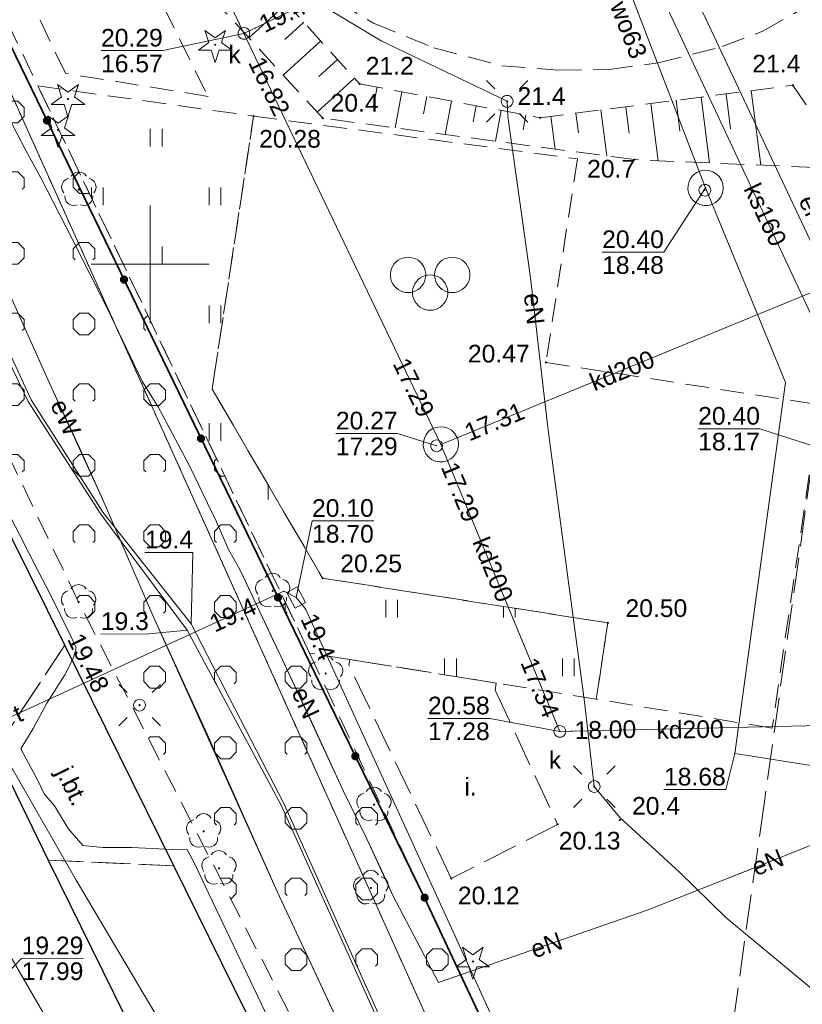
# Model space of a CAD drawing. Extents: x 7395144 to 7395446, y 6007497 to 6007827.
# Tile 34 of 62: x 7395244 to 7395278, y 6007619 to 6007660. Entities that reach past the tile are written whole.
import ezdxf
from ezdxf.enums import TextEntityAlignment as Align

# ---------------------------------------------------------------- set-up
doc = ezdxf.new("R2010")
doc.units = 0
doc.header["$PDSIZE"] = 0.75
for name, pattern in [('PRZER1-1', [2, 1, -1]), ('PRZER2-1', [3, 2, -1]), ('PRZER3-1', [4, 3, -1])]:
    doc.linetypes.add(name, pattern=pattern)
doc.layers.get('0').update_dxf_attribs({"linetype": 'CONTINUOUS', "lineweight": 13})
for name, color, linetype, lineweight in [('GESDZI', 7, 'CONTINUOUS', 18), ('GSLKOG', 7, 'CONTINUOUS', 35), ('GSLKRW', 7, 'CONTINUOUS', 25), ('GSPWPN', 7, 'CONTINUOUS', 13), ('GSPWPN_O', 7, 'CONTINUOUS', 13), ('GSPWPS', 7, 'CONTINUOUS', 13), ('GSPWPS_O', 7, 'CONTINUOUS', 13), ('GSSKOA', 7, 'PRZER3-1', 18), ('GSSKOA_O', 7, 'PRZER3-1', 18), ('GSSKOD', 7, 'PRZER2-1', 18), ('GSSOTW', 7, 'PRZER3-1', 18), ('GSSOTW_O', 7, 'PRZER3-1', 18), ('GSSSIN', 7, 'PRZER2-1', 18), ('GSSSPG', 7, 'PRZER2-1', 18), ('GSSUTR', 7, 'PRZER2-1', 18), ('GSSZAD', 7, 'PRZER2-1', 18), ('GSSZSN', 7, 'PRZER2-1', 18), ('GULSPR', 7, 'CONTINUOUS', 18), ('GUPELA', 7, 'CONTINUOUS', 18), ('GUPIKP', 7, 'CONTINUOUS', 18), ('GUPIWZ', 7, 'CONTINUOUS', 18), ('GUPPRZ', 7, 'CONTINUOUS', 18), ('GUPPRZ_O', 7, 'CONTINUOUS', 18), ('GUSIKP', 7, 'CONTINUOUS', 18)]:
    doc.layers.add(name, color=color, linetype=linetype, lineweight=lineweight)
for name, color, linetype, lineweight, true_color in [('GESUZY', 7, 'PRZER1-1', 18, 0x008000), ('GSPRDI', 7, 'CONTINUOUS', 18, 0x008000), ('GSPRDL', 7, 'CONTINUOUS', 18, 0x008000), ('GULEPR', 1, 'CONTINUOUS', 18, 0xff0000), ('GULEPR_O', 1, 'CONTINUOUS', 18, 0xff0000), ('GULGPR', 7, 'CONTINUOUS', 18, 0xbfbf00), ('GULKPR', 7, 'CONTINUOUS', 18, 0x803300), ('GULKPR_O', 7, 'CONTINUOUS', 18, 0x803300), ('GULTPR', 7, 'CONTINUOUS', 18, 0xff9100), ('GULTPR_O', 7, 'CONTINUOUS', 18, 0xff9100), ('GULWPR', 5, 'CONTINUOUS', 18, 0x0000ff), ('GULWPR_O', 5, 'CONTINUOUS', 18, 0x0000ff), ('GUPKSD', 7, 'CONTINUOUS', 18, 0x803300), ('GUPKSD_O', 7, 'CONTINUOUS', 18, 0x803300)]:
    doc.layers.add(name, color=color, linetype=linetype, lineweight=lineweight, true_color=true_color)
doc.styles.add('GEO-INFO', font='arial.ttf')

# ---------------------------------------------------------------- blocks, each defined once
blk = doc.blocks.new('KOLO')
blk.add_hatch(color=0).paths.add_polyline_path([(-0.5, 0), (-0.482963, -0.12941), (-0.433013, -0.25), (-0.353553, -0.353553), (-0.25, -0.433013), (-0.12941, -0.482963), (0, -0.5), (0.12941, -0.482963), (0.25, -0.433013), (0.353553, -0.353553), (0.433013, -0.25), (0.482963, -0.12941), (0.5, 0), (0.482963, 0.12941), (0.433013, 0.25), (0.353553, 0.353553), (0.25, 0.433013), (0.12941, 0.482963), (0, 0.5), (-0.12941, 0.482963), (-0.25, 0.433013), (-0.353553, 0.353553), (-0.433013, 0.25), (-0.482963, 0.12941)])
blk = doc.blocks.new('BUBS04')
at = {"color": 0}
for points in [[(-1.875, 2.25), (-1.651437, 2.233246), (-1.432867, 2.183359), (-1.224174, 2.101453), (-1.03002, 1.989358), (-0.854741, 1.849578), (-0.702253, 1.685235), (-0.575962, 1.5), (-0.478689, 1.298012), (-0.412608, 1.083781), (-0.379194, 0.862095), (-0.379194, 0.637905), (-0.412608, 0.416219), (-0.478689, 0.201988), (-0.575962, 0), (-0.702253, -0.185235), (-0.854741, -0.349578), (-1.03002, -0.489358), (-1.224174, -0.601453), (-1.432867, -0.683359), (-1.651437, -0.733246), (-1.875, -0.75), (-2.098563, -0.733246), (-2.317133, -0.683359), (-2.525826, -0.601453), (-2.71998, -0.489358), (-2.895259, -0.349578), (-3.047747, -0.185235), (-3.174038, 0), (-3.271311, 0.201988), (-3.337392, 0.416219), (-3.370806, 0.637905), (-3.370806, 0.862095), (-3.337392, 1.083781), (-3.271311, 1.298012), (-3.174038, 1.5), (-3.047747, 1.685235), (-2.895259, 1.849578), (-2.71998, 1.989358), (-2.525826, 2.101453), (-2.317133, 2.183359), (-2.098563, 2.233246)], [(1.875, 2.25), (2.098563, 2.233246), (2.317133, 2.183359), (2.525826, 2.101453), (2.71998, 1.989358), (2.895259, 1.849578), (3.047747, 1.685235), (3.174038, 1.5), (3.271311, 1.298012), (3.337392, 1.083781), (3.370806, 0.862095), (3.370806, 0.637905), (3.337392, 0.416219), (3.271311, 0.201988), (3.174038, 0), (3.047747, -0.185235), (2.895259, -0.349578), (2.71998, -0.489358), (2.525826, -0.601453), (2.317133, -0.683359), (2.098563, -0.733246), (1.875, -0.75), (1.651437, -0.733246), (1.432867, -0.683359), (1.224174, -0.601453), (1.03002, -0.489358), (0.854741, -0.349578), (0.702253, -0.185235), (0.575962, 0), (0.478689, 0.201988), (0.412608, 0.416219), (0.379194, 0.637905), (0.379194, 0.862095), (0.412608, 1.083781), (0.478689, 1.298012), (0.575962, 1.5), (0.702253, 1.685235), (0.854741, 1.849578), (1.03002, 1.989358), (1.224174, 2.101453), (1.432867, 2.183359), (1.651437, 2.233246)], [(0, 0.75), (0.223563, 0.733246), (0.442133, 0.683359), (0.650826, 0.601453), (0.84498, 0.489358), (1.020259, 0.349578), (1.172747, 0.185235), (1.299038, 0), (1.396311, -0.201988), (1.462392, -0.416219), (1.495806, -0.637905), (1.495806, -0.862095), (1.462392, -1.083781), (1.396311, -1.298012), (1.299038, -1.5), (1.172747, -1.685235), (1.020259, -1.849578), (0.84498, -1.989358), (0.650826, -2.101453), (0.442133, -2.183359), (0.223563, -2.233246), (0, -2.25), (-0.223563, -2.233246), (-0.442133, -2.183359), (-0.650826, -2.101453), (-0.84498, -1.989358), (-1.020259, -1.849578), (-1.172747, -1.685235), (-1.299038, -1.5), (-1.396311, -1.298012), (-1.462392, -1.083781), (-1.495806, -0.862095), (-1.495806, -0.637905), (-1.462392, -0.416219), (-1.396311, -0.201988), (-1.299038, 0), (-1.172747, 0.185235), (-1.020259, 0.349578), (-0.84498, 0.489358), (-0.650826, 0.601453), (-0.442133, 0.683359), (-0.223563, 0.733246)]]:
    blk.add_lwpolyline(points, close=True, dxfattribs=at)
blk = doc.blocks.new('SPDIP')
blk.add_hatch(color=0).paths.add_polyline_path([(0, -0.09), (0.027812, -0.085595), (0.052901, -0.072812), (0.072812, -0.052901), (0.085595, -0.027812), (0.09, 0), (0.085595, 0.027812), (0.072812, 0.052901), (0.052901, 0.072812), (0.027812, 0.085595), (0, 0.09), (-0.027812, 0.085595), (-0.052901, 0.072812), (-0.072812, 0.052901), (-0.085595, 0.027812), (-0.09, 0), (-0.085595, -0.027812), (-0.072812, -0.052901), (-0.052901, -0.072812), (-0.027812, -0.085595)])
at = {"color": 0}
blk.add_lwpolyline([(0.544942, 0.177062), (1.426676, -0.463555), (0.336792, -0.463555), (0, -1.500096), (-0.336792, -0.463555), (-1.426676, -0.463555), (-0.544942, 0.177062), (-0.881734, 1.213603), (0, 0.572986), (0.881734, 1.213603)], close=True, dxfattribs=at)
blk = doc.blocks.new('SPDLP')
blk.add_hatch(color=0).paths.add_polyline_path([(0, -0.09), (0.027812, -0.085595), (0.052901, -0.072812), (0.072812, -0.052901), (0.085595, -0.027812), (0.09, 0), (0.085595, 0.027812), (0.072812, 0.052901), (0.052901, 0.072812), (0.027812, 0.085595), (0, 0.09), (-0.027812, 0.085595), (-0.052901, 0.072812), (-0.072812, 0.052901), (-0.085595, 0.027812), (-0.09, 0), (-0.085595, -0.027812), (-0.072812, -0.052901), (-0.052901, -0.072812), (-0.027812, -0.085595)])
at = {"color": 0}
for points in [[(-1.271938, -0.268652), (-1.40916, -0.048001), (-1.462858, 0.20623), (-1.426585, 0.463525), (-1.304695, 0.693003), (-1.11182, 0.867117), (-0.871109, 0.964971)], [(-0.648554, 1.126667), (-0.481106, 1.325358), (-0.255912, 1.454989), (0, 1.5), (0.255912, 1.454989), (0.481106, 1.325358), (0.648554, 1.126667)], [(0.871109, 0.964971), (1.11182, 0.867117), (1.304695, 0.693003), (1.426585, 0.463525), (1.462858, 0.20623), (1.40916, -0.048001), (1.271938, -0.268652)], [(-0.137547, -1.292703), (-0.389802, -1.355024), (-0.648184, -1.327532), (-0.881678, -1.213525), (-1.062258, -1.026689), (-1.168249, -0.78945), (-1.186929, -0.530282)], [(1.186929, -0.530282), (1.168249, -0.78945), (1.062258, -1.026689), (0.881678, -1.213525), (0.648184, -1.327532), (0.389802, -1.355024), (0.137547, -1.292703)]]:
    blk.add_lwpolyline(points, dxfattribs=at)
blk = doc.blocks.new('SUEO')
blk.add_hatch(color=0).paths.add_polyline_path([(-0.002174, 0.089974), (0.023762, 0.086807), (0.042561, 0.0793), (0.060131, 0.066965), (0.076266, 0.047786), (0.086234, 0.025762), (0.089972, 0.002226), (0.088646, -0.015553), (0.081114, -0.038994), (0.066834, -0.060276), (0.049699, -0.075033), (0.027576, -0.085671), (0.004027, -0.08991), (-0.019639, -0.087831), (-0.040932, -0.080154), (-0.059082, -0.067892), (-0.073734, -0.051607), (-0.08374, -0.032979), (-0.089221, -0.011817), (-0.089063, 0.012951), (-0.082571, 0.035806), (-0.069528, 0.057148), (-0.048957, 0.075519), (-0.026898, 0.085887)])
at = {"color": 0}
for points in [[(-1.767767, 1.767767), (-1.06066, 1.06066)], [(1.767767, 1.767767), (1.06066, 1.06066)], [(-1.767767, -1.767767), (-1.06066, -1.06066)], [(1.767767, -1.767767), (1.06066, -1.06066)]]:
    blk.add_lwpolyline(points, dxfattribs=at)
blk = doc.blocks.new('POINT')
at = {"color": 0}
blk.add_point((0, 0), dxfattribs=at)
blk = doc.blocks.new('OKRAG_PELNY')
at = {"color": 0}
blk.add_lwpolyline([(0, 0.5), (0.12941, 0.482963), (0.25, 0.433013), (0.353553, 0.353553), (0.433013, 0.25), (0.482963, 0.12941), (0.5, 0), (0.482963, -0.12941), (0.433013, -0.25), (0.353553, -0.353553), (0.25, -0.433013), (0.12941, -0.482963), (0, -0.5), (-0.12941, -0.482963), (-0.25, -0.433013), (-0.353553, -0.353553), (-0.433013, -0.25), (-0.482963, -0.12941), (-0.5, 0), (-0.482963, 0.12941), (-0.433013, 0.25), (-0.353553, 0.353553), (-0.25, 0.433013), (-0.12941, 0.482963)], close=True, dxfattribs=at)
blk = doc.blocks.new('PROSTOKAT1_5-1_PELNY')
at = {"color": 0}
blk.add_lwpolyline([(0.75, -0.5), (-0.75, -0.5), (-0.75, 0.5), (0.75, 0.5)], close=True, dxfattribs=at)

msp = doc.modelspace()

# ---------------------------------------------------------------- hatches: boundary and pattern name
at = {"layer": 'GSSUTR', "linetype": 'Continuous', "lineweight": 18}
h = msp.add_hatch(dxfattribs=at)
h.set_pattern_fill('PTTU04', scale=0.5, style=0)
h.set_pattern_definition([(90, (7390000, 6000000), (-2.5, 2.5), [0.75, -4.25]), (90, (7390000.5, 6000000), (-2.5, 2.5), [0.75, -4.25])])
h.paths.add_polyline_path([(7395257.32, 6007636.67), (7395253.39, 6007643.39), (7395252.63, 6007644.69), (7395252.72, 6007645.27), (7395254.39, 6007656.29), (7395245.23, 6007657.57), (7395256.77, 6007633.49), (7395258.474, 6007633.216), (7395264.692, 6007632.214), (7395268.94, 6007631.53), (7395269.43, 6007634.77)], flags=0)
at = {"layer": 'GSSZAD', "linetype": 'Continuous', "lineweight": 18}
h = msp.add_hatch(dxfattribs=at)
h.set_pattern_fill('OTZK', scale=0.5, style=0)
h.set_pattern_definition([(0, (7390000, 6000000), (3, 3), [0.3827, -5.6173]), (0, (7390000, 6000000.924), (3, 3), [0.3827, -5.6173]), (90, (7389999.7294, 6000000.2706), (-3, 3), [0.3827, -5.6173]), (90, (7390000.6533, 6000000.2706), (-3, 3), [0.3827, -5.6173]), (45, (7390000.3827, 6000000), (-3, 3), [0.3826834, -3.8599573]), (45, (7389999.7294, 6000000.6533), (-3, 3), [0.3826834, -3.8599573]), (135, (7390000, 6000000), (-3, -3), [0.3826834, -3.8599573]), (135, (7390000.6533, 6000000.6533), (-3, -3), [0.3826834, -3.8599573]), (0, (7390003, 6000000.924), (3, 3), [0.3827, -5.6173]), (90, (7390002.7294, 6000000.2706), (-3, 3), [0.3827, -5.6173]), (90, (7390003.6533, 6000000.2706), (-3, 3), [0.3827, -5.6173]), (45, (7390003.567, 6000000.1836), (-3, 3), [0.1233591, -4.1192816]), (45, (7390002.7294, 6000000.6533), (-3, 3), [0.3826834, -3.8599573]), (135, (7390002.817, 6000000.1836), (-3, -3), [0.1233591, -4.1192816]), (135, (7390003.6533, 6000000.6533), (-3, -3), [0.3826834, -3.8599573])])
h.paths.add_polyline_path([(7395256.77, 6007633.49), (7395245.23, 6007657.57), (7395242.651, 6007662.985), (7395242.18, 6007662.76), (7395236.57, 6007658.33), (7395237.84, 6007655.41), (7395238.55, 6007653.62), (7395240.05, 6007650.11), (7395246.96, 6007635.65), (7395266.14, 6007598.24), (7395269.8, 6007591.69), (7395276.29, 6007588.19), (7395277.679, 6007588.913)], flags=0)

# ---------------------------------------------------------------- linework, layer by layer
at = {"color": 7, "linetype": 'Continuous', "lineweight": 13, "elevation": 100, "flags": 128}
for points in [[(7395250, 6007647.5), (7395250, 6007652.5)], [(7395247.5, 6007650), (7395252.5, 6007650)]]:
    msp.add_lwpolyline(points, dxfattribs=at)
at = {"layer": 'GESDZI', "color": 7, "linetype": 'Continuous', "lineweight": 18, "elevation": 10.22}
msp.add_lwpolyline([(7395208.88, 6007732.82), (7395228.84, 6007751.29), (7395254.04, 6007769.81), (7395303.63, 6007764.04), (7395313.94, 6007762.83), (7395315.59, 6007761.16), (7395354.5, 6007757.04), (7395348.25, 6007694.55), (7395349.93, 6007694.27), (7395348.19, 6007686.54), (7395384.8, 6007680.52), (7395392.56, 6007656.98), (7395381.64, 6007573.08), (7395380.93, 6007567.64), (7395298.02, 6007582.09), (7395291.04, 6007582.64), (7395274.2, 6007590.33), (7395241.23, 6007663.62), (7395237.48, 6007672.95)], close=True, dxfattribs=at)
msp.add_lwpolyline([(7395249.88, 6007594.73), (7395225.66, 6007643.45), (7395224.1, 6007646.53), (7395220.12, 6007654.21), (7395217.72, 6007659.28), (7395207.36, 6007676.2), (7395199.34, 6007686.69), (7395194.5, 6007692.08), (7395183.15, 6007704.78), (7395181.48, 6007705.62), (7395179.58, 6007705.58), (7395196.33, 6007721.2), (7395237.48, 6007672.95), (7395228.6, 6007669.81), (7395232.5, 6007660.28), (7395241.23, 6007663.62), (7395274.2, 6007590.33)], dxfattribs=at)
at = {"layer": 'GESUZY', "color": 96, "linetype": 'PRZER1-1', "lineweight": 18, "ltscale": 0.5, "true_color": 0x008000, "elevation": 10.08}
msp.add_lwpolyline([(7395208.88, 6007732.82), (7395228.84, 6007751.29), (7395254.04, 6007769.81), (7395303.63, 6007764.04), (7395313.94, 6007762.83), (7395315.59, 6007761.16), (7395354.5, 6007757.04), (7395348.25, 6007694.55), (7395349.93, 6007694.27), (7395348.19, 6007686.54), (7395384.8, 6007680.52), (7395392.56, 6007656.98), (7395381.64, 6007573.08), (7395380.93, 6007567.64), (7395298.02, 6007582.09), (7395291.04, 6007582.64), (7395274.2, 6007590.33), (7395241.23, 6007663.62), (7395237.48, 6007672.95)], close=True, dxfattribs=at)
msp.add_lwpolyline([(7395249.88, 6007594.73), (7395225.66, 6007643.45), (7395224.1, 6007646.53), (7395220.12, 6007654.21), (7395217.72, 6007659.28), (7395207.36, 6007676.2), (7395199.34, 6007686.69), (7395194.5, 6007692.08), (7395183.15, 6007704.78), (7395181.48, 6007705.62), (7395179.58, 6007705.58), (7395196.33, 6007721.2), (7395237.48, 6007672.95), (7395228.6, 6007669.81), (7395232.5, 6007660.28), (7395241.23, 6007663.62), (7395274.2, 6007590.33)], dxfattribs=at)
at = {"layer": 'GSLKOG', "color": 7, "linetype": 'Continuous', "lineweight": 35, "elevation": 10.18}
for points in [[(7395234.611, 6007750.202), (7395229.16, 6007744.95), (7395211.31, 6007727.2), (7395215.83, 6007718.1), (7395231.8, 6007684.95), (7395243.63, 6007660.21), (7395257, 6007632.6), (7395261.653, 6007623.101)], [(7395261.653, 6007623.101), (7395277.989, 6007588.252), (7395284.348, 6007587.345)]]:
    msp.add_lwpolyline(points, dxfattribs=at)
at = {"layer": 'GSLKRW', "color": 7, "linetype": 'Continuous', "lineweight": 25, "elevation": 10.18}
for points in [[(7395272.445, 6007580.637), (7395271.83, 6007581.07), (7395270.06, 6007582.83), (7395268.78, 6007584.16), (7395270.89, 6007588.74), (7395267.96, 6007592.38), (7395266.29, 6007594.78), (7395263.65, 6007598.83), (7395261.22, 6007603.73), (7395251, 6007624.45), (7395246.37, 6007633.82), (7395238.23, 6007650.25), (7395233.64, 6007659.3), (7395233.15, 6007661.29), (7395234.66, 6007661.9)], [(7395232.63, 6007651.3), (7395243.41, 6007629.33), (7395245.67, 6007624.7), (7395257.71, 6007600.23)]]:
    msp.add_lwpolyline(points, dxfattribs=at)
at = {"layer": 'GSSKOA', "color": 7, "linetype": 'PRZER3-1', "lineweight": 18, "ltscale": 0.5, "elevation": 10.18}
for points in [[(7395232.63, 6007651.3), (7395243.41, 6007629.33), (7395246.37, 6007633.82), (7395238.23, 6007650.25)], [(7395245.67, 6007624.7), (7395251, 6007624.45), (7395246.37, 6007633.82), (7395243.41, 6007629.33)], [(7395245.67, 6007624.7), (7395257.71, 6007600.23), (7395261.22, 6007603.73), (7395251, 6007624.45)]]:
    msp.add_lwpolyline(points, close=True, dxfattribs=at)
msp.add_lwpolyline([(7395257.71, 6007600.23), (7395245.67, 6007624.7), (7395243.41, 6007629.33)], dxfattribs=at)
at = {"layer": 'GSSKOD', "color": 7, "linetype": 'PRZER2-1', "lineweight": 18, "ltscale": 0.5, "elevation": 10.18}
msp.add_lwpolyline([(7395257.92, 6007661.15), (7395259.486, 6007660.237), (7395262.044, 6007659.184), (7395264.93, 6007658.431), (7395267.31, 6007658.24), (7395269.49, 6007658.27), (7395271.57, 6007658.55), (7395274.28, 6007659.24), (7395276.007, 6007659.89), (7395278.06, 6007661.07)], dxfattribs=at)
at = {"layer": 'GSSOTW', "color": 7, "linetype": 'PRZER3-1', "lineweight": 18, "ltscale": 0.5, "elevation": 10.18}
for points in [[(7395284.52, 6007644.59), (7395278.65, 6007645.45), (7395276.08, 6007627.19), (7395273.07, 6007605.94), (7395278.93, 6007605.14), (7395281.94, 6007626.21)], [(7395264.692, 6007632.214), (7395264.644, 6007631.913), (7395267.3, 6007626.215), (7395262.783, 6007623.916), (7395258.437, 6007632.986), (7395258.474, 6007633.216)]]:
    msp.add_lwpolyline(points, close=True, dxfattribs=at)
at = {"layer": 'GSSSIN', "color": 7, "linetype": 'PRZER2-1', "lineweight": 18, "ltscale": 0.5, "elevation": 10.1}
msp.add_lwpolyline([(7395246.403, 6007658.107), (7395244.763, 6007661.533), (7395230.595, 6007690.93), (7395221.933, 6007709.068), (7395213.748, 6007725.917), (7395218.256, 6007728.047), (7395226.583, 6007710.889), (7395235.422, 6007692.501), (7395249.237, 6007663.605), (7395252.457, 6007657.127)], close=True, dxfattribs=at)
at = {"layer": 'GSSSPG', "color": 7, "linetype": 'PRZER2-1', "lineweight": 18, "ltscale": 0.5, "elevation": 10.1}
msp.add_lwpolyline([(7395254.39, 6007656.29), (7395268.14, 6007654.47), (7395266.8, 6007645.83), (7395278.42, 6007644.03), (7395276.403, 6007630.301), (7395268.94, 6007631.53), (7395269.43, 6007634.77), (7395257.32, 6007636.67), (7395253.39, 6007643.39), (7395252.63, 6007644.69), (7395252.72, 6007645.27)], close=True, dxfattribs=at)
at = {"layer": 'GSSUTR', "color": 7, "linetype": 'PRZER2-1', "lineweight": 18, "ltscale": 0.5, "elevation": 10.1}
msp.add_lwpolyline([(7395245.23, 6007657.57), (7395254.39, 6007656.29), (7395252.72, 6007645.27), (7395252.63, 6007644.69), (7395253.39, 6007643.39), (7395257.32, 6007636.67), (7395269.43, 6007634.77), (7395268.94, 6007631.53), (7395264.692, 6007632.214), (7395258.474, 6007633.216), (7395256.77, 6007633.49)], close=True, dxfattribs=at)
at = {"layer": 'GSSZAD', "color": 7, "linetype": 'PRZER2-1', "lineweight": 18, "ltscale": 0.5, "elevation": 10.1}
msp.add_lwpolyline([(7395242.651, 6007662.985), (7395245.23, 6007657.57), (7395256.77, 6007633.49), (7395277.679, 6007588.913), (7395276.29, 6007588.19), (7395269.8, 6007591.69), (7395266.14, 6007598.24), (7395246.96, 6007635.65), (7395240.05, 6007650.11), (7395238.55, 6007653.62), (7395237.84, 6007655.41), (7395236.57, 6007658.33), (7395242.18, 6007662.76)], close=True, dxfattribs=at)
at = {"layer": 'GSSZSN', "color": 7, "linetype": 'PRZER2-1', "lineweight": 18, "ltscale": 0.5, "elevation": 10.06}
for points in [[(7395279.72, 6007654.04), (7395270.56, 6007654.44), (7395257.33, 6007656.2), (7395249.42, 6007664.79), (7395245.82, 6007673.78), (7395245.63, 6007678.81), (7395249.03, 6007703), (7395256.59, 6007745.94), (7395258.33, 6007745.64)], [(7395258.33, 6007745.64), (7395251.25, 6007702.81), (7395248.12, 6007679.12), (7395248.78, 6007672), (7395252.63, 6007664.56), (7395258.89, 6007657.66), (7395266.56, 6007656.22), (7395277.29, 6007657.6), (7395279.72, 6007654.04)]]:
    msp.add_lwpolyline(points, dxfattribs=at)
at = {"layer": 'GSSZSN', "color": 7, "linetype": 'Continuous', "lineweight": 18, "elevation": 10.06, "flags": 128}
for points in [[(7395255.797, 6007661.069), (7395254.19, 6007659.61)], [(7395256.518, 6007660.275), (7395255.717, 6007659.548)], [(7395257.238, 6007659.481), (7395255.642, 6007658.033)], [(7395257.958, 6007658.688), (7395257.163, 6007657.966)], [(7395258.678, 6007657.894), (7395257.094, 6007656.457)], [(7395259.633, 6007657.521), (7395259.484, 6007656.727)], [(7395275.513, 6007657.371), (7395275.92, 6007654.206)], [(7395260.686, 6007657.323), (7395260.399, 6007655.792)], [(7395261.739, 6007657.125), (7395261.601, 6007656.388)], [(7395262.793, 6007656.927), (7395262.526, 6007655.509)], [(7395272.325, 6007656.961), (7395272.493, 6007655.655)], [(7395273.387, 6007657.098), (7395273.747, 6007654.301)], [(7395274.45, 6007657.235), (7395274.642, 6007655.744)], [(7395263.846, 6007656.73), (7395263.718, 6007656.048)], [(7395264.899, 6007656.532), (7395264.654, 6007655.226)], [(7395269.387, 6007654.596), (7395269.136, 6007656.551)], [(7395270.199, 6007656.688), (7395270.343, 6007655.569)], [(7395271.262, 6007656.825), (7395271.574, 6007654.396)], [(7395265.953, 6007656.334), (7395265.835, 6007655.709)], [(7395267.189, 6007654.889), (7395267.01, 6007656.278)], [(7395268.073, 6007656.415), (7395268.18, 6007655.578)]]:
    msp.add_lwpolyline(points, dxfattribs=at)
at = {"layer": 'GULEPR', "color": 1, "linetype": 'Continuous', "lineweight": 18, "true_color": 0xff0000, "elevation": 10.14}
for points in [[(7395294.502, 6007640.87), (7395294.4, 6007640.88), (7395281.61, 6007643.39), (7395272.53, 6007662.69), (7395273.16, 6007667.74)], [(7395260.932, 6007615.065), (7395255.567, 6007627.027), (7395251.569, 6007634.455), (7395247.91, 6007639.389), (7395244.825, 6007644.171), (7395238.962, 6007656.362), (7395237.944, 6007658.913), (7395237.225, 6007659.835), (7395234.903, 6007661.479), (7395234.399, 6007661.597), (7395233.844, 6007662.58), (7395233.365, 6007663.689), (7395233.217, 6007663.727), (7395234.488, 6007664.011)], [(7395285.346, 6007616.087), (7395278.59, 6007618.821), (7395274.435, 6007622.255), (7395272.47, 6007624.185), (7395269.943, 6007626.507), (7395268.853, 6007627.82), (7395268.446, 6007631.411), (7395266.939, 6007642.626), (7395266.873, 6007643.197), (7395266.59, 6007645.629), (7395266.147, 6007649.419), (7395265.18, 6007656.274), (7395265.156, 6007656.917), (7395261.513, 6007658.668), (7395259.808, 6007659.487), (7395255.565, 6007662.044)], [(7395243.405, 6007657.334), (7395244.7, 6007654.861), (7395245.363, 6007653.673), (7395246.699, 6007651.046), (7395248.169, 6007648.128), (7395249.678, 6007645.006), (7395250.348, 6007643.92), (7395251.667, 6007641.445), (7395252.815, 6007639.057), (7395253.326, 6007637.881), (7395253.808, 6007637.036), (7395254.089, 6007636.438), (7395255.197, 6007634.088), (7395255.514, 6007633.417), (7395256.971, 6007630.298), (7395258.18, 6007627.677), (7395259.194, 6007625.603), (7395260.001, 6007623.872), (7395260.291, 6007623.219), (7395262.24, 6007619.493), (7395271.095, 6007622.567), (7395274.149, 6007623.775), (7395275.077, 6007624.145), (7395277.352, 6007625.051), (7395277.571, 6007625.139), (7395280.863, 6007626.484)], [(7395243.405, 6007657.334), (7395244.7, 6007654.861), (7395245.363, 6007653.673), (7395246.699, 6007651.046), (7395248.169, 6007648.128), (7395249.678, 6007645.006), (7395250.348, 6007643.92), (7395251.667, 6007641.445), (7395252.815, 6007639.057), (7395253.326, 6007637.881), (7395253.808, 6007637.036), (7395255.514, 6007633.417), (7395258.18, 6007627.677), (7395259.194, 6007625.603), (7395260.291, 6007623.219), (7395262.24, 6007619.493), (7395271.095, 6007622.567), (7395274.149, 6007623.775), (7395277.571, 6007625.139), (7395280.863, 6007626.484)], [(7395243.451, 6007650.002), (7395245.728, 6007644.947), (7395248.01, 6007639.97), (7395250.119, 6007635.079), (7395255.398, 6007623.361), (7395259.831, 6007613.86)], [(7395258.732, 6007616.216), (7395255.398, 6007623.361), (7395252.424, 6007630.048), (7395250.119, 6007635.079), (7395248.01, 6007639.97), (7395246.961, 6007642.301), (7395246.92, 6007642.387), (7395245.887, 6007644.607), (7395245.728, 6007644.947), (7395243.451, 6007650.002)], [(7395255.453, 6007617.06), (7395252.345, 6007623.564), (7395251.963, 6007624.377), (7395251.692, 6007624.902), (7395251.555, 6007625.165), (7395250.943, 6007625.153), (7395249.218, 6007625.236), (7395247.996, 6007625.236), (7395247.135, 6007625.316), (7395246.519, 6007626.041), (7395245.943, 6007626.994), (7395245.492, 6007627.505), (7395245.246, 6007628.054), (7395244.51, 6007629.416), (7395245.031, 6007630.282), (7395245.609, 6007631.366), (7395246.371, 6007632.565), (7395246.747, 6007633.28), (7395246.85, 6007633.706), (7395246.628, 6007634.203), (7395245.747, 6007635.988), (7395245.226, 6007636.988), (7395244.478, 6007638.46), (7395243.89, 6007639.617)]]:
    msp.add_lwpolyline(points, dxfattribs=at)
at = {"layer": 'GULGPR', "color": 52, "linetype": 'Continuous', "lineweight": 18, "true_color": 0xbfbf00, "elevation": 10.14}
msp.add_lwpolyline([(7395274.804, 6007575.141), (7395272.774, 6007575.568), (7395271.758, 6007578.154), (7395266.019, 6007591.238), (7395256.648, 6007607.325), (7395246.852, 6007623.843), (7395237.448, 6007640.252), (7395234.432, 6007645.351), (7395224.027, 6007663.739), (7395218.919, 6007674.063)], dxfattribs=at)
at = {"layer": 'GULKPR', "color": 36, "linetype": 'Continuous', "lineweight": 18, "true_color": 0x803300, "elevation": 10.14}
for points in [[(7395190.529, 6007714.182), (7395222.92, 6007718.91), (7395236.508, 6007697.197), (7395253.98, 6007659.801), (7395262.34, 6007642.35)], [(7395262.34, 6007642.35), (7395280.32, 6007649.72), (7395280.48, 6007650.27), (7395289.8, 6007698.53)], [(7395281.12, 6007641.33), (7395269.87, 6007665.35)], [(7395263.72, 6007664.49), (7395253.98, 6007659.801)], [(7395262.34, 6007642.35), (7395267.393, 6007630.16), (7395283.982, 6007630.542)]]:
    msp.add_lwpolyline(points, dxfattribs=at)
at = {"layer": 'GULSPR', "color": 7, "linetype": 'Continuous', "lineweight": 18, "elevation": 10.14}
msp.add_lwpolyline([(7395294.502, 6007640.87), (7395294.4, 6007640.88), (7395281.61, 6007643.39), (7395272.53, 6007662.69), (7395273.16, 6007667.74), (7395272.27, 6007667.88)], dxfattribs=at)
at = {"layer": 'GULTPR', "color": 30, "linetype": 'Continuous', "lineweight": 18, "true_color": 0xff9100, "elevation": 10.14}
for points in [[(7395180.32, 6007707.27), (7395180.99, 6007707.25), (7395184.39, 6007704.24), (7395197.47, 6007689.27), (7395200.13, 6007686.94), (7395205.94, 6007681.11), (7395213.82, 6007667.23), (7395219.11, 6007659.2), (7395222.71, 6007652.39), (7395227.78, 6007643.68), (7395232.38, 6007634.77), (7395233.92, 6007630.07), (7395234.07, 6007627.42), (7395234.6, 6007627), (7395235.23, 6007626.71), (7395255.67, 6007636.11), (7395256.2, 6007635.85), (7395256.59, 6007635.36), (7395278, 6007588.51)], [(7395297.123, 6007580.181), (7395297.812, 6007580.791), (7395297.743, 6007581.526), (7395295.467, 6007581.835), (7395290.924, 6007582.261), (7395288.663, 6007582.669), (7395282.226, 6007583.443), (7395279.625, 6007584.752), (7395277.438, 6007587.54), (7395274.927, 6007593.09), (7395273.753, 6007593.758), (7395272.319, 6007594.44), (7395271.469, 6007596.24), (7395261.083, 6007615.087), (7395255.689, 6007627.071), (7395251.744, 6007634.726), (7395247.995, 6007639.475), (7395244.949, 6007644.244), (7395239.477, 6007656.082), (7395238.226, 6007658.937), (7395238.3, 6007661.327), (7395237.852, 6007663.415)]]:
    msp.add_lwpolyline(points, dxfattribs=at)
at = {"layer": 'GULWPR', "color": 5, "linetype": 'Continuous', "lineweight": 18, "true_color": 0x0000ff, "elevation": 10.14}
for points in [[(7395301.309, 6007623.946), (7395301.47, 6007625.03), (7395274.82, 6007629.22), (7395276.97, 6007644.98), (7395273.58, 6007653.24), (7395269.29, 6007664.4), (7395269.35, 6007664.84)], [(7395354.75, 6007561.9), (7395333.944, 6007565.161), (7395333.584, 6007565.224), (7395330.538, 6007565.642), (7395321.411, 6007566.898), (7395304.628, 6007569.158), (7395298.289, 6007570.126), (7395286.856, 6007572.001), (7395274.691, 6007574.039), (7395271.946, 6007577.251), (7395268.55, 6007580.697), (7395262.117, 6007590.269), (7395258.016, 6007597.032), (7395252.051, 6007606.836), (7395250.402, 6007609.679), (7395248.746, 6007612.533), (7395242.027, 6007624.115), (7395238.963, 6007629.196), (7395232.946, 6007638.905), (7395231.61, 6007643.34)]]:
    msp.add_lwpolyline(points, dxfattribs=at)
at = {"layer": 'GUPPRZ_O', "color": 36, "linetype": 'Continuous', "lineweight": 9, "true_color": 0x803300, "elevation": 10.8, "flags": 128}
for points in [[(7395247.913, 6007659.071), (7395250.533, 6007659.073), (7395253.98, 6007659.801)], [(7395247.913, 6007659.071), (7395250.533, 6007659.073)], [(7395257.884, 6007642.811), (7395260.505, 6007642.813), (7395262.16, 6007642.29)], [(7395257.884, 6007642.811), (7395260.505, 6007642.813)], [(7395273.267, 6007643.013), (7395275.888, 6007643.015), (7395281.12, 6007641.33)], [(7395273.267, 6007643.013), (7395275.888, 6007643.015)], [(7395261.794, 6007630.712), (7395264.414, 6007630.714), (7395267.393, 6007630.16)], [(7395261.794, 6007630.712), (7395264.414, 6007630.714)], [(7395247.163, 6007620.526), (7395244.542, 6007620.524), (7395242.899, 6007618.824)], [(7395244.542, 6007620.524), (7395247.163, 6007620.526)]]:
    msp.add_lwpolyline(points, dxfattribs=at)
at = {"layer": 'GUPPRZ_O', "color": 5, "linetype": 'Continuous', "lineweight": 9, "true_color": 0x0000ff, "elevation": 10.8, "flags": 128}
for points in [[(7395269.188, 6007650.512), (7395271.809, 6007650.514), (7395273.58, 6007653.24)], [(7395269.188, 6007650.512), (7395271.809, 6007650.514)], [(7395271.815, 6007627.697), (7395274.435, 6007627.699), (7395274.82, 6007629.22)]]:
    msp.add_lwpolyline(points, dxfattribs=at)
at = {"layer": 'GUPPRZ_O', "color": 30, "linetype": 'Continuous', "lineweight": 9, "true_color": 0xff9100, "elevation": 10.8, "flags": 128}
for points in [[(7395259.492, 6007639.102), (7395256.871, 6007639.1), (7395256.2, 6007635.85)], [(7395256.871, 6007639.1), (7395259.492, 6007639.102)], [(7395249.779, 6007637.762), (7395251.817, 6007637.764), (7395251.744, 6007634.726)]]:
    msp.add_lwpolyline(points, dxfattribs=at)
at = {"layer": 'GUPPRZ_O', "color": 1, "linetype": 'Continuous', "lineweight": 9, "true_color": 0xff0000, "elevation": 10.8, "flags": 128}
msp.add_lwpolyline([(7395247.905, 6007634.297), (7395249.943, 6007634.299), (7395251.569, 6007634.455)], dxfattribs=at)
at = {"layer": 'GUSIKP', "color": 5, "linetype": 'Continuous', "lineweight": 18, "true_color": 0x0000ff, "elevation": 10.14}
msp.add_lwpolyline([(7395274.33, 6007653.24), (7395274.31, 6007653.412), (7395274.251, 6007653.574), (7395274.157, 6007653.719), (7395274.032, 6007653.839), (7395273.883, 6007653.926), (7395273.718, 6007653.977), (7395273.545, 6007653.989), (7395273.374, 6007653.961), (7395273.215, 6007653.895), (7395273.074, 6007653.794), (7395272.961, 6007653.663), (7395272.88, 6007653.51), (7395272.837, 6007653.343), (7395272.833, 6007653.17), (7395272.869, 6007653.001), (7395272.943, 6007652.844), (7395273.05, 6007652.709), (7395273.186, 6007652.602), (7395273.343, 6007652.529), (7395273.512, 6007652.493), (7395273.685, 6007652.497), (7395273.852, 6007652.541), (7395274.005, 6007652.622), (7395274.135, 6007652.736), (7395274.236, 6007652.876), (7395274.302, 6007653.036), (7395274.329, 6007653.207)], close=True, dxfattribs=at)
at = {"layer": 'GUSIKP', "color": 36, "linetype": 'Continuous', "lineweight": 18, "true_color": 0x803300, "elevation": 10.14}
msp.add_lwpolyline([(7395263.09, 6007642.35), (7395263.07, 6007642.522), (7395263.011, 6007642.684), (7395262.917, 6007642.829), (7395262.792, 6007642.949), (7395262.643, 6007643.036), (7395262.478, 6007643.087), (7395262.305, 6007643.099), (7395262.134, 6007643.071), (7395261.975, 6007643.005), (7395261.834, 6007642.904), (7395261.721, 6007642.773), (7395261.64, 6007642.62), (7395261.597, 6007642.453), (7395261.593, 6007642.28), (7395261.629, 6007642.111), (7395261.703, 6007641.954), (7395261.81, 6007641.819), (7395261.946, 6007641.712), (7395262.103, 6007641.639), (7395262.272, 6007641.603), (7395262.445, 6007641.607), (7395262.612, 6007641.651), (7395262.765, 6007641.732), (7395262.895, 6007641.846), (7395262.996, 6007641.986), (7395263.062, 6007642.146), (7395263.089, 6007642.317)], close=True, dxfattribs=at)

# ---------------------------------------------------------------- block references
at = {"layer": 'GSLKOG', "color": 7, "lineweight": 35, "xscale": 0.35, "yscale": 0.35}
for p in [(7395245.62, 6007656.101, 10.18), (7395248.889, 6007649.35, 10.18), (7395252.157, 6007642.6, 10.18), (7395255.426, 6007635.85, 10.18), (7395258.711, 6007629.107, 10.18), (7395261.653, 6007623.101, 10.18), (7395261.653, 6007623.101, 10.18)]:
    msp.add_blockref('KOLO', p, dxfattribs=at)
at = {"layer": 'GSPRDI', "color": 96, "lineweight": 18, "true_color": 0x008000, "xscale": 0.5, "yscale": 0.5}
for p in [(7395252.76, 6007659.32, 10.12), (7395246.51, 6007657.02, 10.12), (7395246.09, 6007655.7, 10.12), (7395263.7, 6007620.39, 10.12)]:
    msp.add_blockref('SPDIP', p, dxfattribs=at)
at = {"layer": 'GSPRDL', "color": 96, "lineweight": 18, "true_color": 0x008000, "xscale": 0.5, "yscale": 0.5}
for p in [(7395246.97, 6007653.17, 10.12), (7395255.2, 6007636.13, 10.12), (7395246.96, 6007635.65, 10.12), (7395257.45, 6007632.62, 10.12), (7395259.5, 6007627.05, 10.12), (7395252.27, 6007625.92, 10.12), (7395252.92, 6007624.35, 10.12), (7395259.37, 6007623.51, 10.12)]:
    msp.add_blockref('SPDLP', p, dxfattribs=at)
at = {"layer": 'GSPWPN', "color": 7, "lineweight": 13, "xscale": 0.09, "yscale": 0.09}
for p in [(7395258.89, 6007657.66, 10.08), (7395277.29, 6007657.6, 10.08), (7395257.33, 6007656.2, 10.08), (7395266.56, 6007656.22, 10.08), (7395270.56, 6007654.44, 10.08), (7395269.938, 6007626.394, 10.08)]:
    msp.add_blockref('KOLO', p, dxfattribs=at)
at = {"layer": 'GSPWPS', "color": 7, "lineweight": 13, "xscale": 0.09, "yscale": 0.09}
for p in [(7395254.39, 6007656.29, 10.08), (7395266.8, 6007645.83, 10.08), (7395257.32, 6007636.67, 10.08), (7395269.43, 6007634.77, 10.08), (7395246.37, 6007633.82, 10.08), (7395267.3, 6007626.215, 10.08), (7395262.783, 6007623.916, 10.08)]:
    msp.add_blockref('KOLO', p, dxfattribs=at)
at = {"layer": 'GSSSPG', "color": 7, "lineweight": 18, "xscale": 0.5, "yscale": 0.5}
msp.add_blockref('BUBS04', (7395261.888, 6007649.171, 10.1), dxfattribs=at)
at = {"layer": 'GUPELA', "color": 7, "lineweight": 18, "xscale": 0.5, "yscale": 0.5}
for name, p in [('SUEO', (7395265.156, 6007656.917, 10.15)), ('OKRAG_PELNY', (7395265.156, 6007656.917, 10.16)), ('SUEO', (7395249.548, 6007631.276, 10.15)), ('OKRAG_PELNY', (7395249.548, 6007631.276, 10.16)), ('SUEO', (7395268.853, 6007627.82, 10.15)), ('OKRAG_PELNY', (7395268.853, 6007627.82, 10.16))]:
    msp.add_blockref(name, p, dxfattribs=at)
at = {"layer": 'GUPIKP', "color": 30, "lineweight": 18, "true_color": 0xff9100, "xscale": 0.5, "yscale": 0.5, "rotation": 298.1661813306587}
msp.add_blockref('PROSTOKAT1_5-1_PELNY', (7395256.2, 6007635.85, 10.16), dxfattribs=at)
at = {"layer": 'GUPIWZ', "color": 7, "lineweight": 18, "xscale": 0.5, "yscale": 0.5}
for p in [(7395273.55, 6007653.14, 10.18), (7395262.16, 6007642.29, 10.18)]:
    msp.add_blockref('OKRAG_PELNY', p, dxfattribs=at)
at = {"layer": 'GUPKSD', "color": 36, "lineweight": 18, "true_color": 0x803300, "xscale": 0.5, "yscale": 0.5}
for p in [(7395253.98, 6007659.801, 10.16), (7395267.393, 6007630.16, 10.16)]:
    msp.add_blockref('OKRAG_PELNY', p, dxfattribs=at)
at = {"layer": 'GUPPRZ', "color": 36, "lineweight": 18, "true_color": 0x803300}
for p in [(7395253.783, 6007660.245, 10.16), (7395254.463, 6007660.034, 10.16), (7395253.98, 6007659.801, 10.16), (7395254.184, 6007659.376, 10.16), (7395261.97, 6007643.123, 10.16), (7395262.16, 6007642.29, 10.16), (7395263.07, 6007642.649, 10.16), (7395262.645, 6007641.615, 10.16), (7395267.201, 6007630.622, 10.16), (7395267.393, 6007630.16, 10.16), (7395267.893, 6007630.172, 10.16)]:
    msp.add_blockref('POINT', p, dxfattribs=at)
at = {"layer": 'GUPPRZ', "color": 5, "lineweight": 18, "true_color": 0x0000ff}
for p in [(7395273.58, 6007653.24, 10.16), (7395273.55, 6007653.14, 10.16), (7395274.82, 6007629.22, 10.16)]:
    msp.add_blockref('POINT', p, dxfattribs=at)
at = {"layer": 'GUPPRZ', "color": 30, "lineweight": 18, "true_color": 0xff9100}
for p in [(7395255.67, 6007636.11, 10.16), (7395256.2, 6007635.85, 10.16), (7395256.59, 6007635.36, 10.16), (7395251.744, 6007634.726, 10.16)]:
    msp.add_blockref('POINT', p, dxfattribs=at)
at = {"layer": 'GUPPRZ', "color": 1, "lineweight": 18, "true_color": 0xff0000}
msp.add_blockref('POINT', (7395251.569, 6007634.455, 10.16), dxfattribs=at)

# ---------------------------------------------------------------- texts
at = {"layer": 'GSPWPN_O', "color": 7, "linetype": 'Continuous', "lineweight": 0, "style": 'GEO-INFO'}
for s, p in [('21.2', (7395259.151, 6007657.828, 10.8)), ('21.4', (7395275.565, 6007657.918, 10.8)), ('21.4', (7395265.598, 6007656.54, 10.8)), ('20.4', (7395257.661, 6007656.252, 10.8)), ('20.7', (7395268.55, 6007653.456, 10.8))]:
    msp.add_text(s, height=0.75, dxfattribs=at).set_placement(p, align=Align.BOTTOM_LEFT)
msp.add_text('20.4', height=0.75, rotation=0.0456, dxfattribs=at).set_placement((7395271.478, 6007627, 10.8), align=Align.MIDDLE)
at = {"layer": 'GSPWPS_O', "color": 7, "linetype": 'Continuous', "lineweight": 0, "style": 'GEO-INFO'}
for s, p in [('20.28', (7395254.626, 6007654.95, 10.8)), ('20.47', (7395263.49, 6007645.828, 10.8)), ('20.25', (7395258.07, 6007636.92, 10.8)), ('20.50', (7395270.18, 6007635.02, 10.8))]:
    msp.add_text(s, height=0.75, dxfattribs=at).set_placement(p)
msp.add_text('19.48', height=0.75, rotation=296.2954, dxfattribs=at).set_placement((7395247.13, 6007634.419, 10.8), align=Align.TOP_LEFT)
for s, p in [('20.13', (7395268.659, 6007625.522, 10.8)), ('20.12', (7395264.373, 6007623.194, 10.8))]:
    msp.add_text(s, height=0.75, rotation=0.0456, dxfattribs=at).set_placement(p, align=Align.MIDDLE)
at = {"layer": 'GSSKOA_O', "color": 7, "linetype": 'Continuous', "lineweight": 0, "style": 'GEO-INFO'}
msp.add_text('j.bt.', height=0.75, rotation=296.018, dxfattribs=at).set_placement((7395246.606, 6007627.803, 10.8), align=Align.MIDDLE)
at = {"layer": 'GSSOTW_O', "color": 7, "linetype": 'Continuous', "lineweight": 0, "style": 'GEO-INFO'}
msp.add_text('i.', height=0.75, dxfattribs=at).set_placement((7395263.603, 6007627.833, 10.8), align=Align.MIDDLE)
at = {"layer": 'GULEPR_O', "color": 1, "linetype": 'Continuous', "lineweight": 0, "true_color": 0xff0000, "style": 'GEO-INFO'}
for s, rotation, p in [('eN', 295.3014, (7395278.131, 6007652.261, 10.8)), ('eN', 276.3938, (7395266.301, 6007648.104, 10.8)), ('eW', 294.7284, (7395246.406, 6007643.489, 10.8)), ('eN', 294.7284, (7395256.597, 6007631.379, 10.8)), ('eN', 21.818, (7395276.218, 6007624.599, 10.8)), ('eN', 18.9532, (7395266.824, 6007621.084, 10.8))]:
    msp.add_text(s, height=0.75, rotation=rotation, dxfattribs=at).set_placement(p, align=Align.MIDDLE)
at = {"layer": 'GULKPR_O', "color": 36, "linetype": 'Continuous', "lineweight": 0, "true_color": 0x803300, "style": 'GEO-INFO'}
for s, rotation, p in [('ks160', 295.3014, (7395276.132, 6007652.109, 10.8)), ('kd200', 22.391, (7395270.028, 6007645.501, 10.8)), ('kd200', 292.4366, (7395264.57, 6007637.043, 10.8)), ('kd200', 1.1916, (7395272.922, 6007630.261, 10.8))]:
    msp.add_text(s, height=0.75, rotation=rotation, dxfattribs=at).set_placement(p, align=Align.MIDDLE)
at = {"layer": 'GULTPR_O', "color": 30, "linetype": 'Continuous', "lineweight": 0, "true_color": 0xff9100, "style": 'GEO-INFO'}
msp.add_text('t', height=0.75, rotation=24.6828, dxfattribs=at).set_placement((7395244.385, 6007630.92, 10.8), align=Align.MIDDLE)
at = {"layer": 'GULWPR_O', "color": 5, "linetype": 'Continuous', "lineweight": 0, "true_color": 0x0000ff, "style": 'GEO-INFO'}
msp.add_text('wo63', height=0.75, rotation=291.2907, dxfattribs=at).set_placement((7395270.317, 6007659.952, 10.8), align=Align.MIDDLE)
at = {"layer": 'GUPKSD_O', "color": 36, "linetype": 'Continuous', "lineweight": 0, "true_color": 0x803300, "style": 'GEO-INFO'}
for p in [(7395253.582, 6007658.931, 10.8), (7395267.188, 6007628.969, 10.8)]:
    msp.add_text('k', height=0.75, rotation=0.0456, dxfattribs=at).set_placement(p, align=Align.MIDDLE)
at = {"layer": 'GUPPRZ_O', "color": 36, "linetype": 'Continuous', "lineweight": 0, "true_color": 0x803300, "style": 'GEO-INFO'}
for s, rotation, p in [('19.49', 25.8287, (7395255.872, 6007660.712, 10.8)), ('16.82', 295.8744, (7395255.056, 6007657.555, 10.8)), ('17.29', 295.8744, (7395261.19, 6007644.767, 10.8)), ('17.31', 22.391, (7395264.614, 6007643.316, 10.8)), ('17.29', 292.4366, (7395263.174, 6007640.328, 10.8)), ('17.34', 292.4366, (7395266.556, 6007632.02, 10.8)), ('18.00', 1.1916, (7395269.326, 6007630.235, 10.8))]:
    msp.add_text(s, height=0.75, rotation=rotation, dxfattribs=at).set_placement(p, align=Align.MIDDLE)
for s, p in [('20.29', (7395247.913, 6007659.243, 10.8)), ('16.57', (7395247.913, 6007658.148, 10.8)), ('20.40', (7395273.267, 6007643.186, 10.8)), ('20.27', (7395257.884, 6007642.984, 10.8)), ('18.17', (7395273.268, 6007642.091, 10.8)), ('17.29', (7395257.885, 6007641.889, 10.8)), ('20.58', (7395261.794, 6007630.885, 10.8)), ('17.28', (7395261.794, 6007629.79, 10.8)), ('19.29', (7395244.542, 6007620.696, 10.8)), ('17.99', (7395244.543, 6007619.601, 10.8))]:
    msp.add_text(s, height=0.75, rotation=0.0456, dxfattribs=at).set_placement(p)
at = {"layer": 'GUPPRZ_O', "color": 5, "linetype": 'Continuous', "lineweight": 0, "true_color": 0x0000ff, "style": 'GEO-INFO'}
for s, p in [('20.40', (7395269.188, 6007650.685, 10.8)), ('18.48', (7395269.189, 6007649.59, 10.8))]:
    msp.add_text(s, height=0.75, rotation=0.0456, dxfattribs=at).set_placement(p)
at = {"layer": 'GUPPRZ_O', "color": 30, "linetype": 'Continuous', "lineweight": 0, "true_color": 0xff9100, "style": 'GEO-INFO'}
for s, p in [('20.10', (7395256.871, 6007639.272, 10.8)), ('18.70', (7395256.872, 6007638.177, 10.8))]:
    msp.add_text(s, height=0.75, rotation=0.0456, dxfattribs=at).set_placement(p)
msp.add_text('19.4', height=0.75, rotation=0.0456, dxfattribs=at).set_placement((7395250.798, 6007638.306, 10.8), align=Align.MIDDLE_CENTER)
for rotation, p in [(24.6828, (7395253.508, 6007635.116, 10.8)), (294.7284, (7395257.13, 6007634.178, 10.8))]:
    msp.add_text('19.4', height=0.75, rotation=rotation, dxfattribs=at).set_placement(p, align=Align.MIDDLE)
at = {"layer": 'GUPPRZ_O', "color": 1, "linetype": 'Continuous', "lineweight": 0, "true_color": 0xff0000, "style": 'GEO-INFO'}
msp.add_text('19.3', height=0.75, rotation=0.0456, dxfattribs=at).set_placement((7395248.923, 6007634.841, 10.8), align=Align.MIDDLE_CENTER)
at = {"layer": 'GUPPRZ_O', "color": 5, "linetype": 'Continuous', "lineweight": 0, "true_color": 0x0000ff, "style": 'GEO-INFO'}
msp.add_text('18.68', height=0.75, rotation=0.0456, dxfattribs=at).set_placement((7395273.125, 6007628.24, 10.8), align=Align.MIDDLE_CENTER)

doc.saveas('drawing.dxf')
